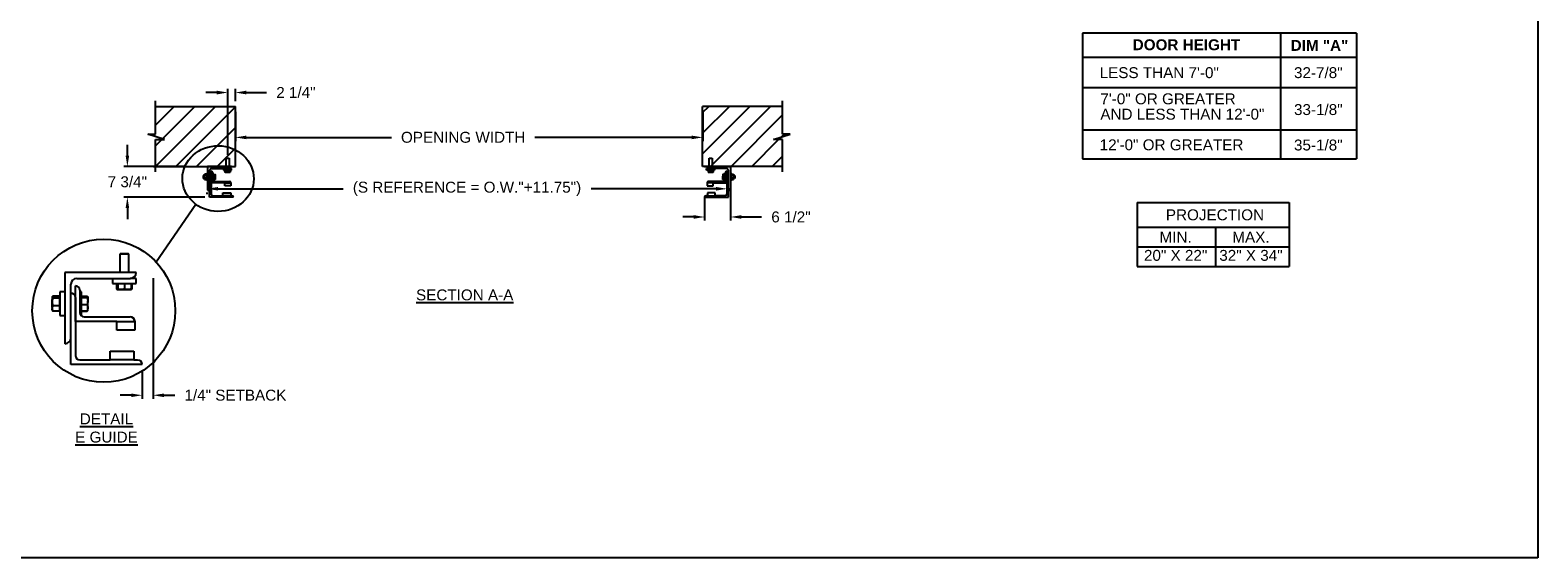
# Model space of a CAD drawing. Header units: inches. Extents: x 170 to 284, y 215 to 248.
# Tile 3 of 202: x 176.1 to 189.06, y 214.76 to 219.29. Entities that reach past the tile are written whole.
import ezdxf
from ezdxf import colors
from ezdxf.entities.mleader import LeaderData, LeaderLine
from ezdxf.math import Vec2, Vec3

# ---------------------------------------------------------------- set-up
doc = ezdxf.new("R2010")
doc.units = ezdxf.units.IN
doc.header["$LTSCALE"] = 0.25
doc.header["$MEASUREMENT"] = 0
for name, color, linetype in [('ANNOTATIONS', 1, 'Continuous'), ('DETAILS', 4, 'Continuous'), ('E GUIDES', 7, 'Continuous'), ('LH BENCH MOUNT', 7, 'Continuous')]:
    doc.layers.add(name, color=color, linetype=linetype)
doc.styles.add('ARIAL', font='arial.ttf', dxfattribs={"height": 0.09375})
doc.dimstyles.new('STANDARD$0', dxfattribs={"dimtxt": 0.09375, "dimasz": 0.09375, "dimexe": 0.03125, "dimexo": 0.046875, "dimgap": 0.09, "dimtad": 0, "dimtih": 1, "dimtoh": 1, "dimdec": 4, "dimzin": 0, "dimdsep": 46, "dimtxsty": 'ARIAL', "dimcen": 0.09, "dimadec": 0, "dimazin": 0, "dimtfac": 1, "dimtdec": 4, "dimtofl": 0, "dimtmove": 0, "dimatfit": 1, "dimfxl": 1, "dimtolj": 1, "dimtzin": 0, "dimarcsym": 0})
pattern_1 = [(45, (0, -19.68831), (-0.08838835, 0.08838835), [])]

# ---------------------------------------------------------------- blocks, each defined once
blk = doc.blocks.new('*D36')
at = {"layer": 'ANNOTATIONS', "color": 0, "lineweight": -2, "transparency": 16777216}
for p, q in [((176.933, 218.214), (176.933, 218.307)), ((177.423, 218.12), (176.902, 218.12)), ((177.598, 217.856), (176.902, 217.856)), ((176.933, 217.762), (176.933, 217.668))]:
    blk.add_line(p, q, dxfattribs=at)
at = {"layer": 'ANNOTATIONS', "color": 0, "transparency": 16777216}
for points in [[(176.918, 218.214), (176.949, 218.214), (176.933, 218.12)], [(176.918, 217.762), (176.949, 217.762), (176.933, 217.856)]]:
    blk.add_solid(points, dxfattribs=at)
at = {"layer": 'defpoints', "color": 0, "transparency": 16777216}
for p in [(177.47, 218.12), (176.933, 217.856), (177.645, 217.856)]:
    blk.add_point(p, dxfattribs=at)
at = {"layer": 'ANNOTATIONS', "color": 0, "transparency": 16777216, "insert": (176.933, 217.988), "char_height": 0.0938, "attachment_point": 5, "style": 'ARIAL'}
blk.add_mtext('\\A1;7 3/4"', dxfattribs=at)
blk = doc.blocks.new('*D37')
at = {"layer": 'ANNOTATIONS', "color": 0, "lineweight": -2, "transparency": 16777216}
for p, q in [((182.117, 218.073), (182.117, 217.655)), ((181.896, 217.859), (181.896, 217.655)), ((181.802, 217.686), (181.708, 217.686)), ((182.211, 217.686), (182.384, 217.686))]:
    blk.add_line(p, q, dxfattribs=at)
at = {"layer": 'ANNOTATIONS', "color": 0, "transparency": 16777216}
for points in [[(181.802, 217.702), (181.802, 217.671), (181.896, 217.686)], [(182.211, 217.702), (182.211, 217.671), (182.117, 217.686)]]:
    blk.add_solid(points, dxfattribs=at)
at = {"layer": 'defpoints', "color": 0, "transparency": 16777216}
for p in [(182.117, 218.12), (181.896, 217.906), (182.117, 217.686)]:
    blk.add_point(p, dxfattribs=at)
at = {"layer": 'ANNOTATIONS', "color": 0, "transparency": 16777216, "insert": (182.638, 217.686), "char_height": 0.0938, "attachment_point": 5, "style": 'ARIAL'}
blk.add_mtext('\\A1;6 1/2"', dxfattribs=at)
blk = doc.blocks.new('*D38')
at = {"layer": 'ANNOTATIONS', "color": 0, "lineweight": -2, "transparency": 16777216}
for p, q in [((177.702, 218.755), (177.608, 218.755)), ((177.796, 218.219), (177.796, 218.786)), ((177.862, 218.682), (177.862, 218.786)), ((177.956, 218.755), (178.128, 218.755))]:
    blk.add_line(p, q, dxfattribs=at)
at = {"layer": 'ANNOTATIONS', "color": 0, "transparency": 16777216}
for points in [[(177.702, 218.771), (177.702, 218.739), (177.796, 218.755)], [(177.956, 218.771), (177.956, 218.739), (177.862, 218.755)]]:
    blk.add_solid(points, dxfattribs=at)
at = {"layer": 'defpoints', "color": 0, "transparency": 16777216}
for p in [(177.862, 218.755), (177.862, 218.636), (177.796, 218.172)]:
    blk.add_point(p, dxfattribs=at)
at = {"layer": 'ANNOTATIONS', "color": 0, "transparency": 16777216, "insert": (178.382, 218.755), "char_height": 0.0938, "attachment_point": 5, "style": 'ARIAL'}
blk.add_mtext('\\A1;2 1/4"', dxfattribs=at)
blk = doc.blocks.new('*D41')
at = {"layer": 'ANNOTATIONS', "color": 0, "lineweight": -2, "transparency": 16777216}
for p, q in [((177.619, 217.882), (177.619, 217.897)), ((177.713, 217.928), (178.788, 217.928)), ((181.994, 217.928), (180.919, 217.928)), ((182.088, 217.975), (182.088, 217.96))]:
    blk.add_line(p, q, dxfattribs=at)
at = {"layer": 'ANNOTATIONS', "color": 0, "transparency": 16777216}
for points in [[(177.713, 217.944), (177.713, 217.913), (177.619, 217.928)], [(181.994, 217.944), (181.994, 217.913), (182.088, 217.928)]]:
    blk.add_solid(points, dxfattribs=at)
at = {"layer": 'defpoints', "color": 0, "transparency": 16777216}
for p in [(177.619, 217.928), (182.088, 217.928), (182.088, 217.928)]:
    blk.add_point(p, dxfattribs=at)
at = {"layer": 'ANNOTATIONS', "color": 0, "transparency": 16777216, "insert": (179.853, 217.928), "char_height": 0.09375, "attachment_point": 5, "style": 'ARIAL'}
blk.add_mtext('\\A1;(S REFERENCE = O.W."+11.75")', dxfattribs=at)
blk = doc.blocks.new('*D42')
at = {"layer": 'ANNOTATIONS', "color": 0, "lineweight": -2, "transparency": 16777216}
for p, q in [((177.862, 218.589), (177.862, 218.338)), ((181.879, 218.589), (181.879, 218.338)), ((177.956, 218.37), (179.204, 218.37)), ((181.785, 218.37), (180.436, 218.37))]:
    blk.add_line(p, q, dxfattribs=at)
at = {"layer": 'ANNOTATIONS', "color": 0, "transparency": 16777216}
for points in [[(177.956, 218.385), (177.956, 218.354), (177.862, 218.37)], [(181.785, 218.385), (181.785, 218.354), (181.879, 218.37)]]:
    blk.add_solid(points, dxfattribs=at)
at = {"layer": 'defpoints', "color": 0, "transparency": 16777216}
for p in [(177.862, 218.636), (181.879, 218.636), (181.879, 218.37)]:
    blk.add_point(p, dxfattribs=at)
at = {"layer": 'ANNOTATIONS', "color": 0, "transparency": 16777216, "insert": (179.82, 218.37), "char_height": 0.09375, "attachment_point": 5, "style": 'ARIAL'}
blk.add_mtext('\\A1;OPENING WIDTH', dxfattribs=at)
blk = doc.blocks.new('*D98')
at = {"layer": 'ANNOTATIONS', "color": 0, "lineweight": -2, "transparency": 16777216}
for p, q in [((177.154, 217.162), (177.154, 216.124)), ((177.06, 216.371), (177.06, 216.124)), ((176.966, 216.155), (176.872, 216.155)), ((177.248, 216.155), (177.341, 216.155))]:
    blk.add_line(p, q, dxfattribs=at)
at = {"layer": 'ANNOTATIONS', "color": 0, "transparency": 16777216}
for points in [[(176.966, 216.17), (176.966, 216.139), (177.06, 216.155)], [(177.248, 216.17), (177.248, 216.139), (177.154, 216.155)]]:
    blk.add_solid(points, dxfattribs=at)
at = {"layer": 'defpoints', "color": 0, "transparency": 16777216}
for p in [(177.154, 217.209), (177.06, 216.418), (177.06, 216.155)]:
    blk.add_point(p, dxfattribs=at)
at = {"layer": 'ANNOTATIONS', "color": 0, "transparency": 16777216, "insert": (177.862, 216.155), "char_height": 0.09375, "attachment_point": 5, "style": 'ARIAL'}
blk.add_mtext('\\A1;1/4" SETBACK', dxfattribs=at)

msp = doc.modelspace()

# ---------------------------------------------------------------- hatches: boundary and pattern name
at = {"layer": 'LH BENCH MOUNT'}
h = msp.add_hatch(dxfattribs=at)
h.set_pattern_fill('ANSI31', color=256, style=0)
h.set_pattern_definition(pattern_1)
h.paths.add_polyline_path([(177.86175, 218.6356), (177.17425, 218.6356), (177.17425, 218.39839), (177.11015, 218.39839), (177.25222, 218.35149), (177.17425, 218.35149), (177.17425, 218.11997), (177.86175, 218.11997), (177.86175, 218.28247)])
h = msp.add_hatch(dxfattribs=at)
h.set_pattern_fill('ANSI31', color=256, style=0)
h.set_pattern_definition(pattern_1)
h.paths.add_polyline_path([(182.63033, 218.39839), (182.56623, 218.39839), (182.56623, 218.6356), (181.87873, 218.6356), (181.87873, 218.11997), (181.8969, 218.11997), (182.56623, 218.11997), (182.56623, 218.35149), (182.48826, 218.35149)])

# ---------------------------------------------------------------- linework, layer by layer
at = {"layer": 'ANNOTATIONS'}
for p, q in [((187.499, 219.26611), (185.1456, 219.26611)), ((185.1456, 219.26611), (185.1456, 218.18578)), ((186.8506, 218.18578), (186.8506, 219.26611)), ((187.499, 219.26611), (187.499, 218.18578)), ((187.499, 219.05732), (185.1456, 219.05732)), ((185.1456, 218.79735), (187.499, 218.79735)), ((185.1456, 218.43578), (187.499, 218.43578)), ((185.1456, 218.43578), (187.499, 218.43578)), ((185.1456, 218.18578), (187.499, 218.18578)), ((185.61436, 217.81105), (185.61436, 217.25968)), ((185.61436, 217.81105), (186.92212, 217.81105)), ((186.92212, 217.81105), (186.92212, 217.25968)), ((185.61436, 217.59958), (186.92212, 217.59958)), ((186.28721, 217.59958), (186.28721, 217.25968)), ((185.61436, 217.42963), (186.92212, 217.42963)), ((185.61436, 217.25968), (186.92212, 217.25968))]:
    msp.add_line(p, q, dxfattribs=at)
at = {"layer": 'defpoints'}
msp.add_lwpolyline([(189.05875, 214.75854), (169.58887, 214.75854), (169.58887, 227.49365), (189.05875, 227.49365)], close=True, dxfattribs=at)
at = {"layer": 'DETAILS'}
msp.add_line((177.17975, 217.30018), (177.52184, 217.79576), dxfattribs=at)
msp.add_circle((176.73049, 216.88082), 0.61458, dxfattribs=at)
msp.add_ellipse((177.71315, 218.01607), major_axis=(0.30673, -0.00211), ratio=0.91972899, dxfattribs=at)
at = {"layer": 'E GUIDES'}
for p, q in [((177.78285, 218.19027), (177.78411, 218.19153)), ((177.78285, 218.11997), (177.78285, 218.19027)), ((177.78285, 218.19027), (177.80842, 218.19027)), ((177.78411, 218.19153), (177.80716, 218.19153)), ((177.80716, 218.19153), (177.80842, 218.19027)), ((177.80842, 218.19027), (177.80842, 218.11997)), ((181.93413, 218.19027), (181.93538, 218.19153)), ((181.93413, 218.11997), (181.93413, 218.19027)), ((181.93413, 218.19027), (181.9597, 218.19027)), ((181.93538, 218.19153), (181.95844, 218.19153)), ((181.95844, 218.19153), (181.9597, 218.19027)), ((181.9597, 218.19027), (181.9597, 218.11997)), ((177.5868, 218.04327), (177.58555, 218.04201)), ((177.58555, 218.04201), (177.58555, 218.01895)), ((177.58555, 218.01895), (177.5868, 218.0177)), ((177.5954, 218.04327), (177.5868, 218.04327)), ((177.5868, 218.04327), (177.5868, 218.0177)), ((177.5868, 218.0177), (177.5954, 218.0177)), ((177.59592, 218.05026), (177.5954, 218.04966)), ((177.59594, 218.04966), (177.5954, 218.04966)), ((177.5954, 218.01131), (177.5954, 218.04966)), ((177.5954, 218.01131), (177.59592, 218.0107)), ((177.5954, 218.01131), (177.59594, 218.01131)), ((177.59594, 218.05029), (177.59592, 218.05026)), ((177.59594, 218.05233), (177.59594, 218.05232)), ((177.59594, 218.05233), (177.5977, 218.05233)), ((177.59594, 218.05232), (177.59594, 218.05218)), ((177.59594, 218.05232), (177.59769, 218.05232)), ((177.59594, 218.05218), (177.59594, 218.04866)), ((177.59594, 218.05218), (177.61551, 218.05218)), ((177.59594, 218.04866), (177.59594, 218.04514)), ((177.59594, 218.04514), (177.59594, 218.03429)), ((177.59594, 218.04514), (177.61551, 218.04514)), ((177.59594, 218.03429), (177.59594, 218.02344)), ((177.59594, 218.02344), (177.61551, 218.02344)), ((177.59594, 218.02344), (177.59594, 218.01611)), ((177.59594, 218.01611), (177.59594, 218.00878)), ((177.59781, 218.05246), (177.59757, 218.05218)), ((177.59795, 218.05262), (177.59766, 218.05218)), ((177.59779, 218.05242), (177.59795, 218.05262)), ((177.61752, 218.05262), (177.59795, 218.05262)), ((177.61752, 218.05178), (177.61602, 218.05178)), ((177.61807, 218.04966), (177.61712, 218.05075)), ((177.61712, 218.01021), (177.61807, 218.01131)), ((177.61752, 218.05178), (177.61752, 218.05262)), ((177.61752, 218.05029), (177.61752, 218.05178)), ((177.61752, 218.01067), (177.61752, 218.00918)), ((177.62311, 218.06457), (177.61807, 218.06457)), ((177.61807, 218.06457), (177.61807, 218.06402)), ((177.61807, 218.06402), (177.61807, 217.99639)), ((177.62311, 218.11997), (177.62311, 217.91543)), ((177.82766, 218.11997), (177.62311, 218.11997)), ((177.64016, 217.93247), (177.64016, 218.08588)), ((177.64016, 217.85577), (177.64016, 218.06031)), ((177.65294, 217.97935), (177.65294, 218.08162)), ((177.65294, 218.04753), (177.65294, 217.88133)), ((177.6572, 218.10293), (177.81061, 218.10293)), ((177.66573, 218.06883), (177.66573, 218.00491)), ((177.67077, 218.06457), (177.66573, 218.06457)), ((177.67077, 217.99639), (177.67077, 218.06457)), ((177.67077, 218.05181), (177.68692, 218.05181)), ((177.67077, 218.05085), (177.68692, 218.05085)), ((177.67077, 218.04818), (177.68692, 218.04818)), ((177.67077, 218.02781), (177.68692, 218.02781)), ((177.68855, 218.0498), (177.68828, 218.05028)), ((177.68828, 218.01068), (177.68855, 218.01116)), ((177.68864, 218.04966), (177.68855, 218.0498)), ((177.68855, 218.01116), (177.68864, 218.01131)), ((177.68864, 218.04952), (177.68864, 218.03799)), ((177.68864, 218.01896), (177.68864, 218.03799)), ((177.68864, 218.01131), (177.68864, 218.01896)), ((177.75878, 218.09345), (177.75878, 218.0884)), ((177.75878, 218.09345), (177.75948, 218.09345)), ((177.75878, 218.0884), (177.75948, 218.0884)), ((177.75948, 218.10293), (177.75948, 218.09788)), ((177.82766, 218.09788), (177.75948, 218.09788)), ((177.75948, 218.09345), (177.75948, 218.0884)), ((177.75948, 218.09345), (177.82766, 218.09345)), ((177.75948, 218.0884), (177.82766, 218.0884)), ((177.768, 218.09788), (177.768, 218.09345)), ((177.77152, 218.0884), (177.77152, 218.07225)), ((177.77244, 218.07167), (177.77439, 218.07054)), ((177.7739, 218.0884), (177.7739, 218.07225)), ((177.77441, 218.07054), (177.78477, 218.07054)), ((177.77493, 218.0884), (177.77493, 218.07225)), ((177.78477, 218.07054), (177.80392, 218.07054)), ((177.7946, 218.0884), (177.7946, 218.07225)), ((177.80392, 218.07054), (177.81272, 218.07054)), ((177.82766, 218.10293), (177.81061, 218.10293)), ((177.81274, 218.07054), (177.8147, 218.07167)), ((177.81562, 218.07225), (177.81303, 218.07122)), ((177.81324, 218.0884), (177.81324, 218.07225)), ((177.81468, 218.07166), (177.81562, 218.07225)), ((177.81562, 218.0884), (177.81562, 218.07225)), ((177.81914, 218.09345), (177.81914, 218.09788)), ((177.82766, 218.09788), (177.82766, 218.10293)), ((177.82766, 218.0884), (177.82766, 218.09345)), ((181.89577, 218.11997), (182.10032, 218.11997)), ((181.91282, 218.11997), (182.11737, 218.11997)), ((181.91282, 218.09788), (181.91282, 218.10293)), ((181.91282, 218.10293), (181.92987, 218.10293)), ((181.91282, 218.09788), (181.981, 218.09788)), ((181.91282, 218.0884), (181.91282, 218.09345)), ((181.981, 218.09345), (181.91282, 218.09345)), ((181.981, 218.0884), (181.91282, 218.0884)), ((181.92134, 218.09345), (181.92134, 218.09788)), ((181.92486, 218.0884), (181.92486, 218.07225)), ((181.92486, 218.07225), (181.92745, 218.07122)), ((181.9258, 218.07166), (181.92486, 218.07225)), ((181.92773, 218.07054), (181.92578, 218.07167)), ((181.92724, 218.0884), (181.92724, 218.07225)), ((181.93656, 218.07054), (181.92776, 218.07054)), ((182.08327, 218.10293), (181.92987, 218.10293)), ((181.95571, 218.07054), (181.93656, 218.07054)), ((181.94588, 218.0884), (181.94588, 218.07225)), ((181.96607, 218.07054), (181.95571, 218.07054)), ((181.96555, 218.0884), (181.96555, 218.07225)), ((181.96804, 218.07167), (181.96609, 218.07054)), ((181.96658, 218.0884), (181.96658, 218.07225)), ((181.96896, 218.0884), (181.96896, 218.07225)), ((181.97248, 218.09788), (181.97248, 218.09345)), ((181.981, 218.10293), (181.981, 218.09788)), ((181.981, 218.09345), (181.981, 218.0884)), ((181.9817, 218.09345), (181.981, 218.09345)), ((181.9817, 218.0884), (181.981, 218.0884)), ((181.9817, 218.09345), (181.9817, 218.0884)), ((182.05184, 218.04966), (182.05192, 218.0498)), ((182.05184, 218.04952), (182.05184, 218.03799)), ((182.05184, 218.01896), (182.05184, 218.03799)), ((182.05184, 218.01131), (182.05184, 218.01896)), ((182.05192, 218.01116), (182.05184, 218.01131)), ((182.05192, 218.0498), (182.0522, 218.05028)), ((182.0522, 218.01068), (182.05192, 218.01116)), ((182.06971, 218.05181), (182.05356, 218.05181)), ((182.06971, 218.05085), (182.05356, 218.05085)), ((182.06971, 218.04818), (182.05356, 218.04818)), ((182.06971, 218.02781), (182.05356, 218.02781)), ((182.06971, 218.06457), (182.07475, 218.06457)), ((182.06971, 217.99639), (182.06971, 218.06457)), ((182.07475, 218.06883), (182.07475, 218.00491)), ((182.08754, 217.97935), (182.08754, 218.08162)), ((182.08754, 218.04753), (182.08754, 217.88133)), ((182.10032, 217.93247), (182.10032, 218.08588)), ((182.10032, 217.85577), (182.10032, 218.06031)), ((182.11737, 218.11997), (182.11737, 217.91543)), ((182.11737, 218.06457), (182.12241, 218.06457)), ((182.12241, 218.06457), (182.12241, 218.06402)), ((182.12241, 218.06402), (182.12241, 217.99639)), ((182.12241, 218.04966), (182.12336, 218.05075)), ((182.12336, 218.01021), (182.12241, 218.01131)), ((182.12296, 218.05178), (182.12296, 218.05262)), ((182.12296, 218.05262), (182.14252, 218.05262)), ((182.12296, 218.05029), (182.12296, 218.05178)), ((182.12296, 218.05178), (182.12446, 218.05178)), ((182.12296, 218.01067), (182.12296, 218.00918)), ((182.14454, 218.05218), (182.12497, 218.05218)), ((182.14454, 218.04514), (182.12497, 218.04514)), ((182.14454, 218.02344), (182.12497, 218.02344)), ((182.14252, 218.05262), (182.14282, 218.05218)), ((182.14269, 218.05242), (182.14252, 218.05262)), ((182.14267, 218.05246), (182.14291, 218.05218)), ((182.14454, 218.05233), (182.14277, 218.05233)), ((182.14454, 218.05232), (182.14279, 218.05232)), ((182.14454, 218.05233), (182.14454, 218.05232)), ((182.14454, 218.05232), (182.14454, 218.05218)), ((182.14454, 218.05218), (182.14454, 218.04866)), ((182.14454, 218.05029), (182.14456, 218.05026)), ((182.14454, 218.04966), (182.14508, 218.04966)), ((182.14454, 218.04866), (182.14454, 218.04514)), ((182.14454, 218.04514), (182.14454, 218.03429)), ((182.14454, 218.03429), (182.14454, 218.02344)), ((182.14454, 218.02344), (182.14454, 218.01611)), ((182.14454, 218.01611), (182.14454, 218.00878)), ((182.14508, 218.01131), (182.14454, 218.01131)), ((182.14456, 218.05026), (182.14508, 218.04966)), ((182.14508, 218.01131), (182.14456, 218.0107)), ((182.14508, 218.01131), (182.14508, 218.04966)), ((182.14508, 218.04327), (182.15368, 218.04327)), ((182.15368, 218.0177), (182.14508, 218.0177)), ((182.15368, 218.04327), (182.15493, 218.04201)), ((182.15368, 218.04327), (182.15368, 218.0177)), ((182.15493, 218.01895), (182.15368, 218.0177)), ((182.15493, 218.04201), (182.15493, 218.01895)), ((177.59594, 218.00878), (177.59594, 218.00864)), ((177.59594, 218.00878), (177.61551, 218.00878)), ((177.59594, 218.00864), (177.59769, 218.00864)), ((177.59594, 218.00864), (177.59594, 218.00863)), ((177.59594, 218.00863), (177.5977, 218.00863)), ((177.59757, 218.00878), (177.59781, 218.00851)), ((177.59795, 218.00834), (177.59761, 218.00878)), ((177.61752, 218.00834), (177.59795, 218.00834)), ((177.61752, 218.00918), (177.61602, 218.00918)), ((177.61752, 218.00918), (177.61752, 218.00834)), ((177.61807, 217.99639), (177.62311, 217.99639)), ((177.77226, 217.97935), (177.65294, 217.97935)), ((177.66898, 217.99639), (177.67077, 217.99639)), ((177.67077, 218.01011), (177.68692, 218.01011)), ((177.67077, 218.00915), (177.68692, 218.00915)), ((177.67851, 217.99213), (177.81061, 217.99213)), ((177.68729, 218.01029), (177.68692, 218.00915)), ((177.75309, 217.89412), (177.82127, 217.89412)), ((177.75309, 217.86855), (177.75309, 217.89412)), ((177.77226, 217.95378), (177.77226, 217.97935)), ((177.77226, 217.97935), (177.8234, 217.97935)), ((177.8234, 217.95378), (177.77226, 217.95378)), ((177.82127, 217.89412), (177.82127, 217.86855)), ((177.8234, 217.98059), (177.8234, 217.97935)), ((177.8234, 217.97935), (177.8234, 217.95378)), ((181.91708, 217.98059), (181.91708, 217.97935)), ((181.91708, 217.97935), (181.91708, 217.95378)), ((181.96822, 217.97935), (181.91708, 217.97935)), ((181.91708, 217.95378), (181.96822, 217.95378)), ((181.98739, 217.89412), (181.91921, 217.89412)), ((181.91921, 217.89412), (181.91921, 217.86855)), ((182.06197, 217.99213), (181.92987, 217.99213)), ((181.96822, 217.97935), (182.08754, 217.97935)), ((181.96822, 217.95378), (181.96822, 217.97935)), ((181.98739, 217.86855), (181.98739, 217.89412)), ((182.05319, 218.01029), (182.05356, 218.00915)), ((182.06971, 218.01011), (182.05356, 218.01011)), ((182.06971, 218.00915), (182.05356, 218.00915)), ((182.0715, 217.99639), (182.06971, 217.99639)), ((182.12241, 217.99639), (182.11737, 217.99639)), ((182.12296, 218.00918), (182.12446, 218.00918)), ((182.12296, 218.00918), (182.12296, 218.00834)), ((182.12296, 218.00834), (182.14252, 218.00834)), ((182.14454, 218.00878), (182.12497, 218.00878)), ((182.14252, 218.00834), (182.14287, 218.00878)), ((182.14291, 218.00878), (182.14267, 218.00851)), ((182.14454, 218.00863), (182.14277, 218.00863)), ((182.14454, 218.00864), (182.14279, 218.00864)), ((182.14454, 218.00878), (182.14454, 218.00864)), ((182.14454, 218.00864), (182.14454, 218.00863)), ((177.8447, 217.85577), (177.64016, 217.85577)), ((177.66573, 217.86855), (177.75309, 217.86855)), ((177.82127, 217.86855), (177.75309, 217.86855)), ((177.82127, 217.86855), (177.83192, 217.86855)), ((181.89577, 217.85577), (182.10032, 217.85577)), ((181.91921, 217.86855), (181.90856, 217.86855)), ((181.91921, 217.86855), (181.98739, 217.86855)), ((182.07475, 217.86855), (181.98739, 217.86855)), ((176.87227, 217.37036), (176.86851, 217.3666)), ((176.86851, 217.3666), (176.86851, 217.20984)), ((176.945, 217.3666), (176.86851, 217.3666)), ((176.94124, 217.37036), (176.87227, 217.37036)), ((176.945, 217.3666), (176.94124, 217.37036)), ((176.945, 217.20984), (176.945, 217.3666)), ((176.39683, 217.20984), (176.39683, 216.59793)), ((177.00874, 217.20984), (176.39683, 217.20984)), ((176.44783, 216.64893), (176.44783, 217.10785)), ((176.49882, 217.15885), (176.95775, 217.15885)), ((176.80477, 217.15885), (176.80477, 217.1154)), ((176.80477, 217.1154), (177.00874, 217.1154)), ((176.84078, 217.1154), (176.84078, 217.06709)), ((176.84791, 217.1154), (176.84791, 217.06709)), ((176.851, 217.1154), (176.851, 217.06709)), ((176.90985, 217.1154), (176.90985, 217.06709)), ((177.00874, 217.15885), (176.95775, 217.15885)), ((176.9656, 217.1154), (176.9656, 217.06709)), ((176.97272, 217.1154), (176.97272, 217.06709)), ((177.00874, 217.1154), (177.00874, 217.15885)), ((176.28557, 216.97774), (176.28445, 216.97662)), ((176.28445, 216.97662), (176.28445, 216.90764)), ((176.28776, 217.00204), (176.28557, 216.9995)), ((176.28557, 216.9995), (176.28557, 216.99706)), ((176.28557, 216.99706), (176.28557, 216.95527)), ((176.35176, 217.00661), (176.29322, 217.00661)), ((176.35176, 216.98751), (176.29322, 216.98751)), ((176.35176, 216.99706), (176.35176, 217.00661)), ((176.35339, 216.9995), (176.35176, 216.9995)), ((176.35176, 216.98751), (176.35176, 216.99706)), ((176.35176, 216.95527), (176.35176, 216.98751)), ((176.39683, 217.04411), (176.35339, 217.04411)), ((176.35339, 217.04411), (176.35339, 216.85073)), ((176.44783, 216.41946), (176.44783, 217.03137)), ((176.48607, 216.78915), (176.48607, 217.09511)), ((176.48607, 216.99312), (176.48607, 216.49595)), ((176.52431, 217.05686), (176.52431, 216.86564)), ((176.53941, 217.04411), (176.52431, 217.04411)), ((176.53941, 216.84015), (176.53941, 217.04411)), ((176.53941, 217.00593), (176.58772, 217.00593)), ((176.53941, 217.00308), (176.58772, 217.00308)), ((176.53941, 216.99508), (176.58772, 216.99508)), ((176.5926, 216.99992), (176.59177, 217.00136)), ((176.59285, 216.9995), (176.5926, 216.99992)), ((176.59285, 216.99908), (176.59285, 216.9646)), ((176.84355, 217.06534), (176.84939, 217.06196)), ((176.84945, 217.06196), (176.88042, 217.06196)), ((176.88042, 217.06196), (176.93772, 217.06196)), ((176.93772, 217.06196), (176.96406, 217.06196)), ((176.96412, 217.06196), (176.96996, 217.06534)), ((176.97272, 217.06709), (176.96499, 217.06401)), ((176.96992, 217.06531), (176.97272, 217.06709)), ((176.28445, 216.90764), (176.28557, 216.90652)), ((176.28557, 216.95527), (176.28557, 216.90034)), ((176.28557, 216.88476), (176.28557, 216.90034)), ((176.28557, 216.88476), (176.28776, 216.88222)), ((176.35176, 216.92303), (176.29322, 216.92303)), ((176.35176, 216.87765), (176.29322, 216.87765)), ((176.35176, 216.92303), (176.35176, 216.95527)), ((176.35176, 216.90034), (176.35176, 216.92303)), ((176.35176, 216.87765), (176.35176, 216.90034)), ((176.35176, 216.88476), (176.35339, 216.88476)), ((176.35339, 216.85073), (176.35339, 216.84015)), ((176.53941, 216.93413), (176.58772, 216.93413)), ((176.53941, 216.88118), (176.58772, 216.88118)), ((176.53941, 216.87833), (176.58772, 216.87833)), ((176.58883, 216.88173), (176.58772, 216.87833)), ((176.59177, 216.8829), (176.5926, 216.88434)), ((176.5926, 216.88434), (176.59285, 216.88476)), ((176.59285, 216.90766), (176.59285, 216.9646)), ((176.59285, 216.88476), (176.59285, 216.90766)), ((176.35339, 216.84015), (176.39683, 216.84015)), ((176.84301, 216.78915), (176.48607, 216.78915)), ((176.53405, 216.84015), (176.53941, 216.84015)), ((176.56256, 216.8274), (176.95775, 216.8274)), ((176.84301, 216.71267), (176.84301, 216.78915)), ((176.84301, 216.78915), (176.99599, 216.78915)), ((176.99599, 216.79287), (176.99599, 216.78915)), ((176.99599, 216.78915), (176.99599, 216.71267)), ((176.99599, 216.71267), (176.84301, 216.71267)), ((176.52431, 216.45771), (176.78565, 216.45771)), ((176.78565, 216.45771), (176.78565, 216.53419)), ((176.78565, 216.53419), (176.98962, 216.53419)), ((176.98962, 216.45771), (176.78565, 216.45771)), ((176.98962, 216.53419), (176.98962, 216.45771)), ((176.98962, 216.45771), (177.02149, 216.45771)), ((177.05973, 216.41946), (176.44783, 216.41946))]:
    msp.add_line(p, q, dxfattribs=at)
for centre, radius, start, end in [((177.6572, 218.08588), 0.01705, 90, 180), ((177.64016, 218.04753), 0.01278, 0, 90), ((177.65294, 218.06883), 0.01278, 0, 90), ((177.81061, 218.11997), 0.01705, 270, 0), ((181.92987, 218.11997), 0.01705, 180, 270), ((182.08754, 218.06883), 0.01278, 90, 180), ((182.08327, 218.08588), 0.01705, 0, 90), ((182.10032, 218.04753), 0.01278, 90, 180), ((177.62311, 217.93247), 0.01705, 270, 0), ((177.66573, 217.88133), 0.01278, 180, 270), ((177.67851, 218.00491), 0.01278, 180, 270), ((177.81106, 217.97979), 0.01235, 2.245613, 92.082022), ((177.81061, 217.97935), 0.01278, 0, 90), ((181.92942, 217.97979), 0.01235, 87.917978, 177.754387), ((181.92987, 217.97935), 0.01278, 90, 180), ((182.06197, 218.00491), 0.01278, 270, 0), ((182.07475, 217.88133), 0.01278, 270, 0), ((182.11737, 217.93247), 0.01705, 180, 270), ((177.83192, 217.85577), 0.01278, 0, 90), ((181.90856, 217.85577), 0.01278, 90, 180), ((176.49882, 217.10785), 0.05099, 90, 180), ((176.95775, 217.20984), 0.05099, 270, 0), ((176.44783, 216.99312), 0.03824, 0, 90), ((176.48607, 217.05686), 0.03824, 0, 90), ((176.56256, 216.86564), 0.03824, 180, 270), ((176.95909, 216.79049), 0.03693, 2.245613, 92.082022), ((176.95775, 216.78915), 0.03824, 0, 90), ((176.39683, 216.64893), 0.05099, 270, 0), ((176.52431, 216.49595), 0.03824, 180, 270), ((177.02149, 216.41946), 0.03824, 0, 90)]:
    msp.add_arc(centre, radius, start, end, dxfattribs=at)
for points, knots in [([(177.59594, 218.01072), (177.59589, 218.01076), (177.59567, 218.01095), (177.59564, 218.01115), (177.59562, 218.01131)], [0, 0, 0, 0, 0.237068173, 1, 1, 1, 1]), ([(177.61807, 218.04866), (177.61797, 218.04916), (177.61777, 218.05016), (177.61663, 218.05133), (177.61576, 218.05199), (177.61551, 218.05218)], [0, 0, 0, 0, 0.40629057, 0.82726642, 1, 1, 1, 1]), ([(177.61551, 218.04514), (177.61618, 218.04569), (177.61755, 218.04681), (177.61806, 218.04802), (177.61807, 218.04865), (177.61807, 218.04866)], [0, 0, 0, 0, 0.48434141, 0.98632773, 1, 1, 1, 1]), ([(177.61807, 218.03429), (177.61797, 218.03581), (177.61777, 218.0389), (177.61663, 218.0425), (177.61576, 218.04455), (177.61551, 218.04514)], [0, 0, 0, 0, 0.40629057, 0.82726642, 1, 1, 1, 1]), ([(177.61551, 218.02344), (177.61618, 218.02513), (177.61755, 218.02857), (177.61806, 218.03232), (177.61807, 218.03424), (177.61807, 218.03429)], [0, 0, 0, 0, 0.48434141, 0.98632773, 1, 1, 1, 1]), ([(177.61807, 218.01611), (177.61807, 218.01628), (177.61805, 218.01738), (177.61763, 218.01943), (177.61661, 218.02169), (177.61578, 218.02301), (177.61551, 218.02344)], [0, 0, 0, 0, 0.06653229, 0.43528257, 0.81455084, 1, 1, 1, 1]), ([(177.61551, 218.00878), (177.61589, 218.0094), (177.61679, 218.01087), (177.61783, 218.01332), (177.61799, 218.01517), (177.61807, 218.01611)], [0, 0, 0, 0, 0.26545991, 0.62807649, 1, 1, 1, 1]), ([(177.68692, 218.05181), (177.68713, 218.05162), (177.6877, 218.05112), (177.68805, 218.0506), (177.68826, 218.05027)], [0, 0, 0, 0, 0.36956739, 1, 1, 1, 1]), ([(177.68692, 218.05085), (177.68713, 218.05076), (177.68773, 218.0505), (177.68846, 218.05006), (177.68858, 218.0497), (177.68864, 218.04952)], [0, 0, 0, 0, 0.2083045, 0.6015254, 1, 1, 1, 1]), ([(177.68864, 218.04952), (177.68862, 218.04941), (177.68856, 218.04914), (177.68803, 218.04869), (177.68729, 218.04835), (177.68692, 218.04818)], [0, 0, 0, 0, 0.22973043, 0.61267004, 1, 1, 1, 1]), ([(177.68692, 218.04818), (177.6874, 218.04653), (177.68837, 218.04319), (177.68855, 218.03974), (177.68864, 218.03799)], [0, 0, 0, 0, 0.49545796, 1, 1, 1, 1]), ([(177.68864, 218.03799), (177.68863, 218.03775), (177.68862, 218.03592), (177.68824, 218.03248), (177.68737, 218.02937), (177.68692, 218.02781)], [0, 0, 0, 0, 0.07010266, 0.53079095, 1, 1, 1, 1]), ([(177.68692, 218.02781), (177.6874, 218.02637), (177.68837, 218.02347), (177.68855, 218.02047), (177.68864, 218.01896)], [0, 0, 0, 0, 0.49545796, 1, 1, 1, 1]), ([(177.68864, 218.01896), (177.68863, 218.01875), (177.68862, 218.01716), (177.68824, 218.01417), (177.68737, 218.01147), (177.68692, 218.01011)], [0, 0, 0, 0, 0.07010266, 0.53079095, 1, 1, 1, 1]), ([(177.68692, 218.01011), (177.68729, 218.01028), (177.68801, 218.01061), (177.68849, 218.01097), (177.68854, 218.01115), (177.68855, 218.01116)], [0, 0, 0, 0, 0.4838091, 0.97227182, 1, 1, 1, 1]), ([(177.68692, 218.00915), (177.68731, 218.0095), (177.68788, 218.01001), (177.68814, 218.01053), (177.68822, 218.01069)], [0, 0, 0, 0, 0.68088301, 1, 1, 1, 1]), ([(177.77448, 218.07083), (177.77408, 218.07095), (177.77308, 218.07122), (177.7721, 218.07186), (177.77152, 218.07225)], [0, 0, 0, 0, 0.396133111, 1, 1, 1, 1]), ([(177.77441, 218.07054), (177.7744, 218.07054), (177.77431, 218.07056), (177.77413, 218.07093), (177.77398, 218.07181), (177.7739, 218.07225)], [0, 0, 0, 0, 0.07010266, 0.53079095, 1, 1, 1, 1]), ([(177.77493, 218.07225), (177.77485, 218.07177), (177.77468, 218.07081), (177.7745, 218.07063), (177.77441, 218.07054)], [0, 0, 0, 0, 0.49545796, 1, 1, 1, 1]), ([(177.78477, 218.07054), (177.78453, 218.07054), (177.78277, 218.07056), (177.77944, 218.07093), (177.77644, 218.07181), (177.77493, 218.07225)], [0, 0, 0, 0, 0.07010266, 0.53079095, 1, 1, 1, 1]), ([(177.7946, 218.07225), (177.793, 218.07177), (177.78978, 218.07081), (177.78645, 218.07063), (177.78477, 218.07054)], [0, 0, 0, 0, 0.49545796, 1, 1, 1, 1]), ([(177.80392, 218.07054), (177.80268, 218.0706), (177.80018, 218.07071), (177.79708, 218.07144), (177.79523, 218.07205), (177.7946, 218.07225)], [0, 0, 0, 0, 0.3928666, 0.79169603, 1, 1, 1, 1]), ([(177.81324, 218.07225), (177.81207, 218.07188), (177.80972, 218.07115), (177.80659, 218.07061), (177.80465, 218.07056), (177.80392, 218.07054)], [0, 0, 0, 0, 0.38329119, 0.77026914, 1, 1, 1, 1]), ([(177.81272, 218.07054), (177.81274, 218.07054), (177.81283, 218.07056), (177.813, 218.07093), (177.81316, 218.07181), (177.81324, 218.07225)], [0, 0, 0, 0, 0.07010266, 0.53079095, 1, 1, 1, 1]), ([(181.92724, 218.07225), (181.92841, 218.07188), (181.93076, 218.07115), (181.93389, 218.07061), (181.93583, 218.07056), (181.93656, 218.07054)], [0, 0, 0, 0, 0.38329119, 0.77026914, 1, 1, 1, 1]), ([(181.92776, 218.07054), (181.92774, 218.07054), (181.92765, 218.07056), (181.92748, 218.07093), (181.92732, 218.07181), (181.92724, 218.07225)], [0, 0, 0, 0, 0.07010266, 0.53079095, 1, 1, 1, 1]), ([(181.93656, 218.07054), (181.9378, 218.0706), (181.94029, 218.07071), (181.9434, 218.07144), (181.94524, 218.07205), (181.94588, 218.07225)], [0, 0, 0, 0, 0.3928666, 0.79169603, 1, 1, 1, 1]), ([(181.94588, 218.07225), (181.94748, 218.07177), (181.9507, 218.07081), (181.95403, 218.07063), (181.95571, 218.07054)], [0, 0, 0, 0, 0.49545796, 1, 1, 1, 1]), ([(181.95571, 218.07054), (181.95595, 218.07054), (181.95771, 218.07056), (181.96104, 218.07093), (181.96404, 218.07181), (181.96555, 218.07225)], [0, 0, 0, 0, 0.07010266, 0.53079095, 1, 1, 1, 1]), ([(181.96555, 218.07225), (181.96563, 218.07177), (181.9658, 218.07081), (181.96598, 218.07063), (181.96607, 218.07054)], [0, 0, 0, 0, 0.49545796, 1, 1, 1, 1]), ([(181.966, 218.07083), (181.9664, 218.07095), (181.9674, 218.07122), (181.96838, 218.07186), (181.96896, 218.07225)], [0, 0, 0, 0, 0.396133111, 1, 1, 1, 1]), ([(181.96607, 218.07054), (181.96608, 218.07054), (181.96617, 218.07056), (181.96635, 218.07093), (181.9665, 218.07181), (181.96658, 218.07225)], [0, 0, 0, 0, 0.07010266, 0.53079095, 1, 1, 1, 1]), ([(182.05356, 218.05085), (182.05335, 218.05076), (182.05275, 218.0505), (182.05202, 218.05006), (182.0519, 218.0497), (182.05184, 218.04952)], [0, 0, 0, 0, 0.2083045, 0.6015254, 1, 1, 1, 1]), ([(182.05184, 218.04952), (182.05186, 218.04941), (182.05192, 218.04914), (182.05245, 218.04869), (182.05318, 218.04835), (182.05356, 218.04818)], [0, 0, 0, 0, 0.22973043, 0.61267004, 1, 1, 1, 1]), ([(182.05356, 218.04818), (182.05308, 218.04653), (182.05211, 218.04319), (182.05193, 218.03974), (182.05184, 218.03799)], [0, 0, 0, 0, 0.49545796, 1, 1, 1, 1]), ([(182.05184, 218.03799), (182.05184, 218.03775), (182.05186, 218.03592), (182.05223, 218.03248), (182.05311, 218.02937), (182.05356, 218.02781)], [0, 0, 0, 0, 0.07010266, 0.53079095, 1, 1, 1, 1]), ([(182.05356, 218.02781), (182.05308, 218.02637), (182.05211, 218.02347), (182.05193, 218.02047), (182.05184, 218.01896)], [0, 0, 0, 0, 0.49545796, 1, 1, 1, 1]), ([(182.05184, 218.01896), (182.05184, 218.01875), (182.05186, 218.01716), (182.05223, 218.01417), (182.05311, 218.01147), (182.05356, 218.01011)], [0, 0, 0, 0, 0.07010266, 0.53079095, 1, 1, 1, 1]), ([(182.05356, 218.01011), (182.05319, 218.01028), (182.05247, 218.01061), (182.05199, 218.01097), (182.05194, 218.01115), (182.05193, 218.01116)], [0, 0, 0, 0, 0.4838091, 0.97227182, 1, 1, 1, 1]), ([(182.05356, 218.05181), (182.05335, 218.05162), (182.05278, 218.05112), (182.05243, 218.0506), (182.05222, 218.05027)], [0, 0, 0, 0, 0.36956739, 1, 1, 1, 1]), ([(182.05356, 218.00915), (182.05317, 218.0095), (182.05259, 218.01001), (182.05234, 218.01053), (182.05226, 218.01069)], [0, 0, 0, 0, 0.68088301, 1, 1, 1, 1]), ([(182.12241, 218.04866), (182.12251, 218.04916), (182.12271, 218.05016), (182.12385, 218.05133), (182.12472, 218.05199), (182.12497, 218.05218)], [0, 0, 0, 0, 0.40629057, 0.82726642, 1, 1, 1, 1]), ([(182.12497, 218.04514), (182.1243, 218.04569), (182.12293, 218.04681), (182.12242, 218.04802), (182.12241, 218.04865), (182.12241, 218.04866)], [0, 0, 0, 0, 0.48434141, 0.98632773, 1, 1, 1, 1]), ([(182.12241, 218.03429), (182.12251, 218.03581), (182.12271, 218.0389), (182.12385, 218.0425), (182.12472, 218.04455), (182.12497, 218.04514)], [0, 0, 0, 0, 0.40629057, 0.82726642, 1, 1, 1, 1]), ([(182.12497, 218.02344), (182.1243, 218.02513), (182.12293, 218.02857), (182.12242, 218.03232), (182.12241, 218.03424), (182.12241, 218.03429)], [0, 0, 0, 0, 0.48434141, 0.98632773, 1, 1, 1, 1]), ([(182.12241, 218.01611), (182.12241, 218.01628), (182.12243, 218.01738), (182.12285, 218.01943), (182.12387, 218.02169), (182.1247, 218.02301), (182.12497, 218.02344)], [0, 0, 0, 0, 0.06653229, 0.43528257, 0.81455084, 1, 1, 1, 1]), ([(182.12497, 218.00878), (182.12459, 218.0094), (182.12369, 218.01087), (182.12265, 218.01332), (182.12249, 218.01517), (182.12241, 218.01611)], [0, 0, 0, 0, 0.26545991, 0.62807649, 1, 1, 1, 1]), ([(182.14454, 218.01072), (182.14459, 218.01076), (182.14481, 218.01095), (182.14484, 218.01115), (182.14486, 218.01131)], [0, 0, 0, 0, 0.237068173, 1, 1, 1, 1]), ([(177.61707, 218.01026), (177.61682, 218.00996), (177.61641, 218.00945), (177.61577, 218.00897), (177.61551, 218.00878)], [0, 0, 0, 0, 0.59728664, 1, 1, 1, 1]), ([(182.12341, 218.01026), (182.12366, 218.00996), (182.12407, 218.00945), (182.12471, 218.00897), (182.12497, 218.00878)], [0, 0, 0, 0, 0.59728664, 1, 1, 1, 1]), ([(176.29322, 217.00661), (176.29208, 217.0058), (176.28939, 217.00389), (176.28629, 217.0007), (176.28581, 216.99828), (176.28557, 216.99706)], [0, 0, 0, 0, 0.26545991, 0.62807649, 1, 1, 1, 1]), ([(176.28557, 216.99706), (176.28558, 216.99684), (176.28563, 216.99541), (176.28689, 216.99274), (176.28995, 216.98979), (176.29241, 216.98807), (176.29322, 216.98751)], [0, 0, 0, 0, 0.06653229, 0.43528257, 0.81455084, 1, 1, 1, 1]), ([(176.29322, 216.98751), (176.29121, 216.98249), (176.28712, 216.97228), (176.28558, 216.96114), (176.28557, 216.95542), (176.28557, 216.95527)], [0, 0, 0, 0, 0.48434141, 0.98632773, 1, 1, 1, 1]), ([(176.58772, 217.00593), (176.58835, 217.00537), (176.59006, 217.00386), (176.59108, 217.00231), (176.59173, 217.00133)], [0, 0, 0, 0, 0.36956739, 1, 1, 1, 1]), ([(176.58772, 217.00308), (176.58834, 217.00281), (176.59012, 217.00202), (176.59231, 217.00069), (176.59267, 216.99962), (176.59285, 216.99908)], [0, 0, 0, 0, 0.2083045, 0.6015254, 1, 1, 1, 1]), ([(176.59285, 216.99908), (176.59279, 216.99877), (176.59262, 216.99794), (176.59104, 216.99659), (176.58883, 216.99558), (176.58772, 216.99508)], [0, 0, 0, 0, 0.22973043, 0.61267004, 1, 1, 1, 1]), ([(176.58772, 216.99508), (176.58916, 216.99013), (176.59205, 216.98014), (176.59258, 216.96981), (176.59285, 216.9646)], [0, 0, 0, 0, 0.49545796, 1, 1, 1, 1]), ([(176.84965, 217.06285), (176.84846, 217.06318), (176.84546, 217.06401), (176.84254, 217.06593), (176.84078, 217.06709)], [0, 0, 0, 0, 0.39613311, 1, 1, 1, 1]), ([(176.84945, 217.06196), (176.84941, 217.06197), (176.84914, 217.06201), (176.84861, 217.06313), (176.84814, 217.06576), (176.84791, 217.06709)], [0, 0, 0, 0, 0.07010266, 0.53079095, 1, 1, 1, 1]), ([(176.851, 217.06709), (176.85075, 217.06565), (176.85024, 217.06276), (176.84971, 217.06223), (176.84945, 217.06196)], [0, 0, 0, 0, 0.49545796, 1, 1, 1, 1]), ([(176.88042, 217.06196), (176.87972, 217.06197), (176.87444, 217.06201), (176.86448, 217.06313), (176.85552, 217.06576), (176.851, 217.06709)], [0, 0, 0, 0, 0.07010266, 0.53079095, 1, 1, 1, 1]), ([(176.90985, 217.06709), (176.90507, 217.06565), (176.89542, 217.06276), (176.88545, 217.06223), (176.88042, 217.06196)], [0, 0, 0, 0, 0.49545796, 1, 1, 1, 1]), ([(176.93772, 217.06196), (176.93402, 217.06214), (176.92655, 217.06249), (176.91726, 217.06467), (176.91174, 217.06647), (176.90985, 217.06709)], [0, 0, 0, 0, 0.3928666, 0.79169603, 1, 1, 1, 1]), ([(176.9656, 217.06709), (176.96211, 217.06599), (176.95508, 217.06378), (176.94571, 217.06219), (176.93989, 217.06202), (176.93772, 217.06196)], [0, 0, 0, 0, 0.38329119, 0.77026914, 1, 1, 1, 1]), ([(176.96406, 217.06196), (176.96409, 217.06197), (176.96437, 217.06201), (176.96489, 217.06313), (176.96537, 217.06576), (176.9656, 217.06709)], [0, 0, 0, 0, 0.07010266, 0.53079095, 1, 1, 1, 1]), ([(176.28557, 216.95527), (176.28586, 216.95075), (176.28645, 216.94156), (176.28988, 216.93088), (176.29247, 216.9248), (176.29322, 216.92303)], [0, 0, 0, 0, 0.40629057, 0.82726642, 1, 1, 1, 1]), ([(176.29322, 216.92303), (176.29121, 216.9195), (176.28712, 216.91231), (176.28558, 216.90447), (176.28557, 216.90044), (176.28557, 216.90034)], [0, 0, 0, 0, 0.48434141, 0.98632773, 1, 1, 1, 1]), ([(176.28557, 216.90034), (176.28586, 216.89716), (176.28645, 216.8907), (176.28988, 216.88318), (176.29247, 216.8789), (176.29322, 216.87765)], [0, 0, 0, 0, 0.40629057, 0.82726642, 1, 1, 1, 1]), ([(176.28787, 216.88227), (176.28877, 216.88128), (176.29021, 216.87971), (176.2924, 216.87821), (176.29322, 216.87765)], [0, 0, 0, 0, 0.62450971, 1, 1, 1, 1]), ([(176.59285, 216.9646), (176.59284, 216.96388), (176.59279, 216.95841), (176.59168, 216.9481), (176.58905, 216.93881), (176.58772, 216.93413)], [0, 0, 0, 0, 0.07010266, 0.53079095, 1, 1, 1, 1]), ([(176.58772, 216.93413), (176.58916, 216.92983), (176.59205, 216.92115), (176.59258, 216.91218), (176.59285, 216.90766)], [0, 0, 0, 0, 0.49545796, 1, 1, 1, 1]), ([(176.59285, 216.90766), (176.59284, 216.90703), (176.59279, 216.90228), (176.59168, 216.89332), (176.58905, 216.88525), (176.58772, 216.88118)], [0, 0, 0, 0, 0.07010266, 0.53079095, 1, 1, 1, 1]), ([(176.58772, 216.88118), (176.58881, 216.88169), (176.59098, 216.88269), (176.5924, 216.88376), (176.59257, 216.88431), (176.59258, 216.88434)], [0, 0, 0, 0, 0.483809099, 0.972271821, 1, 1, 1, 1]), ([(176.58772, 216.87833), (176.58889, 216.87936), (176.5906, 216.88087), (176.59136, 216.88243), (176.5916, 216.88293)], [0, 0, 0, 0, 0.68088301, 1, 1, 1, 1])]:
    msp.add_open_spline(points, degree=3, knots=knots, dxfattribs=at)
at = {"layer": 'LH BENCH MOUNT'}
for p, q in [((177.17425, 218.39839), (177.17425, 218.68247)), ((182.56623, 218.39839), (182.56623, 218.68247)), ((177.17425, 218.6356), (177.86175, 218.6356)), ((177.86175, 218.11997), (177.86175, 218.6356)), ((181.87873, 218.11997), (181.87873, 218.6356)), ((181.87873, 218.11997), (181.87873, 218.6356)), ((182.56623, 218.6356), (181.87873, 218.6356)), ((177.25222, 218.35149), (177.11015, 218.39839)), ((177.11015, 218.39839), (177.17425, 218.39839)), ((177.17425, 218.0731), (177.17425, 218.35149)), ((177.17425, 218.35149), (177.25222, 218.35149)), ((182.48826, 218.35149), (182.63033, 218.39839)), ((182.56623, 218.35149), (182.48826, 218.35149)), ((182.63033, 218.39839), (182.56623, 218.39839)), ((182.56623, 218.0731), (182.56623, 218.35149)), ((177.1572, 218.11996), (177.86175, 218.11996)), ((182.56623, 218.11997), (181.87873, 218.11997))]:
    msp.add_line(p, q, dxfattribs=at)

# ---------------------------------------------------------------- texts
at = {"layer": 'ANNOTATIONS', "style": 'ARIAL'}
for s, p in [('LESS THAN 7\'-0"', (185.29173, 218.87898)), ('32-7/8"', (186.96249, 218.87898)), ('33-1/8"', (186.96249, 218.56186)), ('12\'-0" OR GREATER', (185.29173, 218.25929)), ('35-1/8"', (186.96249, 218.25744))]:
    msp.add_text(s, height=0.09375, dxfattribs=at).set_placement(p)
at = {"layer": 'ANNOTATIONS', "char_height": 0.09375, "attachment_point": 2, "style": 'ARIAL'}
for s, insert, width in [('{\\fArial|b1|i0|c0|p34;DOOR HEIGHT}', (186.03792, 219.21223), 0.928691), ('{\\fArial|b1|i0|c0|p34;DIM "A"}', (187.18149, 219.20653), 0.7983542), ('{\\LSECTION A-A}', (179.83306, 217.06383), 1.3823677), ('{\\LDETAIL\\PE GUIDE}', (176.75335, 215.99877), 1.3823677)]:
    msp.add_mtext(s, dxfattribs=dict(at, insert=insert, width=width))
at = {"layer": 'ANNOTATIONS', "insert": (185.29794, 218.74801), "char_height": 0.09375, "width": 1.4179729, "attachment_point": 1, "line_spacing_factor": 0.844331, "style": 'ARIAL'}
msp.add_mtext('7\'-0" OR GREATER AND LESS THAN 12\'-0"', dxfattribs=at)
at = {"layer": 'ANNOTATIONS', "char_height": 0.09375, "attachment_point": 2, "style": 'ARIAL'}
for s, width, insert in [('PROJECTION ', 1.7594917, (186.28305, 217.75162)), ('MIN.\\P20" X 22" ', 0.6711642, (185.94493, 217.55963)), ('MAX.\\P32" X 34"', 0.6567117, (186.59236, 217.55963))]:
    msp.add_mtext_dynamic_manual_height_columns(s, width=width, gutter_width=1.36268, heights=[0], dxfattribs=dict(at, insert=insert))

# ---------------------------------------------------------------- dimensions: what is measured, and where the dimension line sits
at = {"layer": 'ANNOTATIONS'}
for base, p1, p2, text, picture, middle in [((177.86175, 218.75495), (177.79563, 218.17237), (177.86175, 218.6356), '2 1/4"', '*D38', (178.38206, 218.75495)), ((181.87873, 218.36952), (177.86175, 218.6356), (181.87873, 218.6356), 'OPENING WIDTH', '*D42', (179.82014, 218.36952)), ((182.11737, 217.68615), (181.89577, 217.9059), (182.11737, 218.11997), '6 1/2"', '*D37', (182.63768, 217.68615))]:
    dim = msp.add_linear_dim(base=base, p1=p1, p2=p2, text=text, dimstyle='STANDARD$0', dxfattribs=at)
    dim.commit()
    dim.dimension.update_dxf_attribs({"geometry": picture, "text_midpoint": middle, "dimtype": 160})
dim = msp.add_linear_dim(base=(176.93336, 217.85577), p1=(177.4697, 218.11995), p2=(177.6447, 217.85577), angle=90, text='7 3/4"', dimstyle='STANDARD$0', dxfattribs=at)
dim.commit()
dim.dimension.update_dxf_attribs({"geometry": '*D36', "text_midpoint": (176.93336, 217.98786), "dimtype": 160})
dim = msp.add_linear_dim(base=(182.08754, 217.92847), p1=(177.61885, 217.92847), p2=(182.08754, 217.92847), text='(S REFERENCE = O.W."+11.75")', dimstyle='STANDARD$0', dxfattribs=at)
dim.commit()
dim.dimension.update_dxf_attribs({"geometry": '*D41', "text_midpoint": (179.85319, 217.92847)})
dim = msp.add_linear_dim(base=(177.05973, 216.15476), p1=(177.15382, 217.20868), p2=(177.05973, 216.41831), angle=180, text='1/4" SETBACK', dimstyle='STANDARD$0', override={"dimarcsym": 1}, dxfattribs=at)
dim.commit()
dim.dimension.update_dxf_attribs({"geometry": '*D98', "text_midpoint": (177.86221, 216.15476), "dimtype": 160})

# ---------------------------------------------------------------- leaders
ml = msp.add_multileader_mtext('Standard', dxfattribs=at)
ml.set_content('WIRELESS SENSING EDGE', color=256, style='ARIAL')
ml.set_leader_properties()
ml.build(insert=Vec2(0, 0))
ml.multileader.update_dxf_attribs({"dogleg_length": 0.36, "arrow_head_size": 0.09375})
ctx = ml.context
ctx.base_point, ctx.char_height, ctx.arrow_head_size, ctx.landing_gap_size, ctx.plane_origin = Vec3(181.9729, 219.54718), 0.09375, 0.09375, 0.09, Vec3(181.18786, 219.11395)
notes = []
notes.append((ctx, [(0, (1, 1, 0), (181.87494, 219.54718), (1, 0), 0.09796, [(0, [(181.49077, 219.91325)], 0, [])])]))
ctx.mtext.insert, ctx.mtext.flow_direction = Vec3(182.0629, 219.59485), 5
for ctx, leaders in notes:
    for number, flags, end, landing, length, lines in leaders:
        leader = LeaderData()
        leader.index, (leader.has_last_leader_line, leader.has_dogleg_vector, leader.attachment_direction) = number, flags
        leader.last_leader_point, leader.dogleg_vector, leader.dogleg_length = Vec3(end), Vec3(landing), length
        for number, points, colour, breaks in lines:
            line = LeaderLine()
            line.index, line.vertices, line.color, line.breaks = number, Vec3.list(points), colors.encode_raw_color(colour), breaks
            leader.lines.append(line)
        ctx.leaders.append(leader)

doc.saveas('drawing.dxf')
